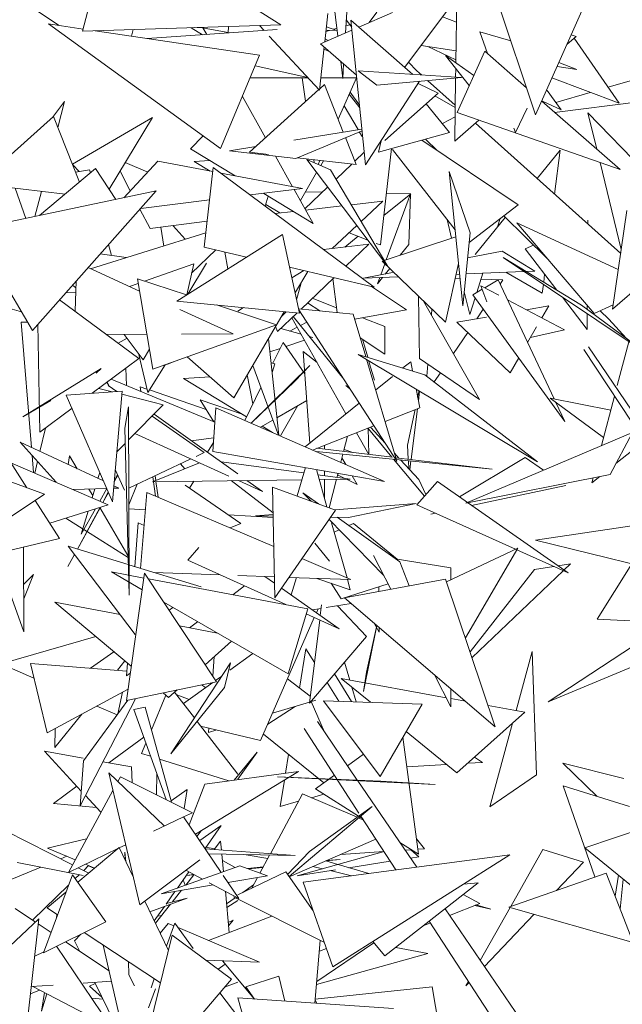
# Model space of a CAD drawing. Header units: millimetres. Extents: x -14485 to 13127, y -18923 to 3272.
# Tile 64 of 119: x 11004 to 11143, y 2315 to 2543. Entities that reach past the tile are written whole.
import ezdxf

# ---------------------------------------------------------------- set-up
doc = ezdxf.new("R2010")
doc.units = ezdxf.units.MM
doc.layers.add('G-IMPT', color=7, linetype='Continuous', lineweight=5)

# ---------------------------------------------------------------- blocks, each defined once
blk = doc.blocks.new('ÁRVORES ORNAMENTAIS - Pequeno e Médio Porte - Ipê-roxo-2865575-CORTE_CALÇADA')
at = {"layer": 'G-IMPT', "color": 253, "true_color": 0xaaaaaa}
for p, q in [((7283.57, 2561.18), (7278.19, 2540)), ((7305.79, 2553.01), (7324.03, 2541.46)), ((7335.34, 2554.16), (7337.15, 2538.84)), ((7382.89, 2520.69), (7371.81, 2553.72)), ((7352.65, 2531.66), (7368.04, 2552.25)), ((7396.6, 2551.45), (7382.89, 2520.69)), ((7339.4, 2546.86), (7338.95, 2539.62)), ((7364.67, 2547.74), (7364.46, 2532.66)), ((7266.87, 2545.24), (7272.78, 2541.33)), ((7334.89, 2544.08), (7334.17, 2537.55)), ((7342.03, 2540.96), (7349.81, 2544.33)), ((7344.39, 2541.98), (7346.23, 2544.38)), ((7361.39, 2543.35), (7364.59, 2542.09)), ((7310.08, 2512.92), (7270.33, 2541.69)), ((7270.33, 2541.69), (7278.3, 2540.51)), ((7324.03, 2541.46), (7278.19, 2540)), ((7311.86, 2539.59), (7311.92, 2541.08)), ((7319.05, 2541.31), (7320.12, 2540.15)), ((7339.05, 2541.25), (7339.96, 2541.5)), ((7340.38, 2540.95), (7339.14, 2542.61)), ((7340.22, 2542.54), (7354.51, 2530.03)), ((7340.22, 2542.54), (7343.57, 2509.14)), ((7281.08, 2540.1), (7319.11, 2534.45)), ((7289.89, 2540.38), (7289.49, 2538.85)), ((7293.11, 2538.31), (7323.17, 2540.36)), ((7303.31, 2540.8), (7305.91, 2539.18)), ((7305.91, 2540.79), (7303.96, 2540.82)), ((7305.44, 2540.87), (7311.86, 2539.7)), ((7306.88, 2539.25), (7305.97, 2540.77)), ((7321.34, 2538.84), (7332.95, 2526.38)), ((7333.17, 2537.12), (7340.45, 2540.27)), ((7334.44, 2539.97), (7335.24, 2540.19)), ((7336.91, 2540.16), (7334.46, 2540.21)), ((7334.55, 2541.01), (7336.91, 2540.16)), ((7336.13, 2540.44), (7336.93, 2540.66)), ((7377.15, 2537.8), (7369.97, 2539.82)), ((7369.97, 2539.82), (7371.75, 2534.83)), ((7390.15, 2537), (7392.23, 2538.79)), ((7391.12, 2539.17), (7392.23, 2538.79)), ((7333.17, 2537.12), (7341.49, 2529.84)), ((7334.25, 2538.24), (7334.97, 2537.89)), ((7364.5, 2535.45), (7356.43, 2536.7)), ((7402.19, 2523.35), (7391.8, 2538.41)), ((7310.08, 2512.92), (7319.11, 2534.45)), ((7334.04, 2536.36), (7332.95, 2526.38)), ((7335.33, 2535.23), (7333.99, 2535.85)), ((7357.97, 2536.47), (7364.47, 2533.37)), ((7368.59, 2529.73), (7362.08, 2534.35)), ((7367.56, 2527.47), (7362.08, 2534.35)), ((7364.73, 2521.19), (7371.13, 2535.37)), ((7380.8, 2526.92), (7371.13, 2535.37)), ((7330.26, 2529.27), (7318.09, 2532.02)), ((7337.84, 2533.04), (7338.31, 2529.09)), ((7338.51, 2532.45), (7338.31, 2529.09)), ((7355.42, 2530.85), (7353.54, 2532.84)), ((7388.27, 2532.77), (7392.45, 2531.12)), ((7341.91, 2530.82), (7346.19, 2527.52)), ((7341.91, 2530.82), (7365.79, 2529.31)), ((7356.48, 2529.9), (7355.42, 2530.85)), ((7364.44, 2531.38), (7364.41, 2529.4)), ((7392.45, 2531.12), (7387.85, 2531.84)), ((7399.64, 2527.06), (7408.67, 2529.67)), ((7316.9, 2529.19), (7330.3, 2529.22)), ((7329.72, 2523.86), (7328.97, 2529.22)), ((7334.08, 2527.67), (7332.98, 2526.68)), ((7333.26, 2529.23), (7341.55, 2529.25)), ((7334.08, 2527.67), (7338.42, 2516.69)), ((7341.5, 2529.25), (7337.25, 2519.67)), ((7356.08, 2528.43), (7343.57, 2509.14)), ((7346.19, 2527.52), (7365.79, 2529.31)), ((7355.75, 2527.91), (7360.35, 2525.7)), ((7364.32, 2522.88), (7357.94, 2528.6)), ((7364.41, 2529.19), (7364.21, 2514.6)), ((7386.68, 2529.21), (7402.19, 2523.35)), ((7332.81, 2526.53), (7316.73, 2512.03)), ((7342.25, 2522.32), (7339.81, 2525.45)), ((7342.19, 2522.92), (7340.03, 2525.95)), ((7348.01, 2514.73), (7360.35, 2525.7)), ((7388.79, 2521.8), (7385.57, 2526.33)), ((7387.54, 2523.56), (7395.53, 2525.87)), ((7271.23, 2520.08), (7273.99, 2523.75)), ((7272.46, 2517.79), (7273.99, 2523.75)), ((7320.43, 2515.36), (7315.11, 2524.91)), ((7357.57, 2523.23), (7363.01, 2516.63)), ((7364.31, 2522.39), (7359.63, 2525.05)), ((7402.42, 2508.04), (7384.31, 2523.86)), ((7384.47, 2523.86), (7388.79, 2521.8)), ((7406.75, 2523.68), (7387.29, 2521.25)), ((7341.85, 2517.26), (7338.62, 2522.76)), ((7364.73, 2521.19), (7402.42, 2508.04)), ((7380.94, 2522.2), (7378.24, 2516.57)), ((7414.16, 2501.31), (7395, 2521.12)), ((7397.05, 2512.73), (7395, 2521.12)), ((7271.47, 2520.3), (7254.03, 2504.71)), ((7271.47, 2520.3), (7277.47, 2505.15)), ((7294.36, 2520.05), (7275.85, 2509.25)), ((7294.36, 2520.05), (7284.34, 2503.51)), ((7364.28, 2520.18), (7361.36, 2518.64)), ((7364.21, 2514.6), (7369.8, 2519.43)), ((7402.56, 2488.66), (7368.98, 2518.72)), ((7327, 2514.8), (7342.74, 2517.4)), ((7327.45, 2510.61), (7342.78, 2517.02)), ((7342.8, 2515.64), (7342.14, 2516.75)), ((7346.57, 2512.03), (7363.01, 2516.63)), ((7377.86, 2517.63), (7378.24, 2516.57)), ((7303.15, 2512.86), (7306.05, 2515.84)), ((7338.93, 2515.41), (7341.39, 2509.18)), ((7346.57, 2512.03), (7347.16, 2514.67)), ((7356.59, 2514.83), (7378.85, 2499.85)), ((7360.1, 2512.47), (7357.45, 2515.07)), ((7303.15, 2512.86), (7313.43, 2506.58)), ((7312.1, 2512.33), (7318.19, 2513.34)), ((7327.45, 2510.61), (7312.1, 2512.33)), ((7316.73, 2512.03), (7321.17, 2511.51)), ((7341.09, 2509.96), (7343.28, 2512.05)), ((7347.03, 2490.62), (7349.61, 2512.88)), ((7364.29, 2494.09), (7349.81, 2512.64)), ((7383.23, 2505.96), (7388.55, 2512.48)), ((7387.28, 2502.33), (7388.55, 2512.48)), ((7295.55, 2509.97), (7287.69, 2501.52)), ((7288.05, 2509.63), (7293.23, 2507.47)), ((7295.55, 2509.97), (7308.28, 2507.56)), ((7307.62, 2510.13), (7303.95, 2509.91)), ((7307.68, 2507.67), (7303.95, 2509.91)), ((7326.73, 2504.06), (7322.78, 2511.13)), ((7327.78, 2510.75), (7341.39, 2509.18)), ((7329.98, 2510.34), (7348.75, 2485.6)), ((7329.98, 2510.34), (7335.51, 2508.01)), ((7331.73, 2509.6), (7331.63, 2510.31)), ((7333.02, 2510.15), (7332.62, 2509.23)), ((7333.21, 2508.98), (7333.84, 2510.05)), ((7336.79, 2505.85), (7340.4, 2509.3)), ((7402.69, 2489.59), (7397.8, 2509.65)), ((7281.19, 2508.25), (7268.25, 2497.43)), ((7277.36, 2507.6), (7275.91, 2509.09)), ((7276.56, 2507.46), (7279.74, 2508.01)), ((7279.99, 2507.25), (7279.74, 2508.01)), ((7281.19, 2508.25), (7285.9, 2501.15)), ((7286.84, 2507.65), (7289.2, 2503.14)), ((7308.39, 2508.51), (7306.27, 2490.1)), ((7308.39, 2508.51), (7345.54, 2480.87)), ((7310.15, 2507.2), (7328.98, 2503.63)), ((7328.51, 2500.87), (7332.26, 2507.34)), ((7348.75, 2485.6), (7335.51, 2508.01)), ((7367.73, 2493.43), (7362.91, 2507.56)), ((7362.91, 2507.56), (7366.1, 2476.52)), ((7254.03, 2504.71), (7274.13, 2502.35)), ((7252.9, 2494.2), (7295.19, 2503.1)), ((7265.07, 2496.76), (7262.57, 2503.71)), ((7266.58, 2470.89), (7295.19, 2503.1)), ((7267.18, 2497.21), (7268.67, 2503)), ((7328.98, 2503.63), (7316.92, 2502.16)), ((7320.05, 2502.54), (7331.46, 2495.57)), ((7331.46, 2495.57), (7327.09, 2503.4)), ((7329.57, 2498.96), (7334.81, 2503.97)), ((7329.67, 2502.87), (7333.59, 2502.8)), ((7347.82, 2497.43), (7354.02, 2502.43)), ((7353.96, 2502.46), (7348.37, 2487.18)), ((7348.41, 2502.53), (7354.02, 2502.43)), ((7353.96, 2502.46), (7353.58, 2490.72)), ((7307.53, 2501.01), (7291.62, 2499.07)), ((7320.39, 2499.58), (7321.08, 2501.91)), ((7340.31, 2499.88), (7347.57, 2500.71)), ((7342.58, 2496.05), (7347.57, 2500.71)), ((7291.43, 2498.87), (7293.77, 2494.39)), ((7323.79, 2498), (7320.5, 2499.97)), ((7322.69, 2497.87), (7326.9, 2498.35)), ((7329.73, 2498.68), (7338.11, 2499.63)), ((7367.51, 2491.2), (7378.85, 2499.85)), ((7400.66, 2475.76), (7427.21, 2498.92)), ((7404.01, 2498.57), (7400.66, 2475.76)), ((7293.77, 2494.39), (7306.96, 2496.08)), ((7362.43, 2496.47), (7363.46, 2492.15)), ((7368.9, 2488.4), (7375.89, 2496.97)), ((7374.72, 2496.7), (7374.11, 2494.78)), ((7385.57, 2487.47), (7375.53, 2497.32)), ((7396.4, 2474.76), (7378.54, 2495.74)), ((7402.01, 2484.93), (7378.54, 2495.74)), ((7394.95, 2496.32), (7394.94, 2495.48)), ((7252.9, 2494.2), (7266.58, 2470.89)), ((7279.99, 2485.13), (7306.65, 2493.38)), ((7296.93, 2490.37), (7296.26, 2494.71)), ((7301.92, 2491.92), (7299.1, 2495.07)), ((7335.89, 2489.8), (7341.55, 2495.09)), ((7339.78, 2493.43), (7344.08, 2491.76)), ((7367.73, 2493.43), (7366.1, 2476.52)), ((7324.41, 2493.03), (7299.94, 2477.66)), ((7328.31, 2474.85), (7324.41, 2493.03)), ((7338.78, 2490.14), (7341.86, 2492.62)), ((7346.05, 2490.99), (7347.03, 2490.62)), ((7347.91, 2487.03), (7364.46, 2492.48)), ((7284.86, 2488.16), (7284.19, 2490.72)), ((7308.97, 2489.46), (7303.37, 2484.06)), ((7316.07, 2487.8), (7306.27, 2490.1)), ((7311.04, 2488.98), (7311.75, 2485.08)), ((7333.86, 2489.56), (7344.31, 2490.8)), ((7339.02, 2485.72), (7344.31, 2490.8)), ((7351.61, 2488.25), (7353.58, 2490.72)), ((7375.16, 2489.2), (7367.17, 2487.63)), ((7382.68, 2484.59), (7375.16, 2489.2)), ((7380.47, 2489.72), (7382.38, 2490.59)), ((7380.47, 2489.72), (7387.83, 2480.17)), ((7282.25, 2488.53), (7288.24, 2487.69)), ((7362.03, 2472.81), (7347.4, 2486.86)), ((7375.43, 2487.68), (7408.97, 2465.22)), ((7375.43, 2487.68), (7393.5, 2476.73)), ((7291.34, 2479.96), (7279.45, 2485.38)), ((7292.52, 2482.26), (7303.86, 2486.27)), ((7302.28, 2479.13), (7303.86, 2486.27)), ((7302.5, 2479.27), (7306.84, 2486.42)), ((7345.54, 2480.87), (7326.03, 2485.45)), ((7329.3, 2484.69), (7326.56, 2483)), ((7327.42, 2479.68), (7330.22, 2484.47)), ((7349.81, 2484.23), (7343.09, 2482.91)), ((7348.03, 2486.26), (7347.09, 2483.69)), ((7348.15, 2483.9), (7349.16, 2485.17)), ((7362.03, 2472.81), (7365.09, 2486.31)), ((7380.2, 2484.49), (7366.81, 2483.92)), ((7375.99, 2484.31), (7384.43, 2479.44)), ((7382.68, 2484.59), (7380.67, 2484.51)), ((7276.43, 2475.31), (7276.71, 2482.29)), ((7294.45, 2461.91), (7290.85, 2482.81)), ((7302.16, 2479.06), (7290.85, 2482.81)), ((7328.69, 2475.81), (7336.24, 2483.05)), ((7336.04, 2482.86), (7337.03, 2474.98)), ((7351.16, 2483.25), (7343.09, 2482.91)), ((7346.34, 2481.63), (7347.51, 2483.09)), ((7346.86, 2483.07), (7346.34, 2481.63)), ((7364.32, 2482.91), (7365.44, 2482.87)), ((7365.34, 2483.86), (7364.53, 2483.82)), ((7370.7, 2484.08), (7369.27, 2479.6)), ((7370.26, 2482.71), (7375.35, 2482.54)), ((7374.21, 2482.59), (7371.14, 2480.73)), ((7374.21, 2482.59), (7387.21, 2455.04)), ((7375.35, 2482.54), (7374.69, 2481.57)), ((7384.76, 2482.03), (7384.98, 2483.86)), ((7274.28, 2479.56), (7276.6, 2479.63)), ((7275.87, 2481.35), (7276.64, 2480.68)), ((7289.02, 2481.02), (7291.03, 2481.73)), ((7327.65, 2477.93), (7328.69, 2481.85)), ((7344.98, 2481), (7353.05, 2475.62)), ((7366.41, 2479.79), (7367.66, 2474.54)), ((7370.54, 2480.37), (7368.4, 2479.07)), ((7374.37, 2479), (7370.24, 2481.17)), ((7370.24, 2481.17), (7371.59, 2477.5)), ((7384.43, 2479.44), (7384.69, 2481.48)), ((7264.08, 2475.16), (7251.39, 2478.84)), ((7291.21, 2464.37), (7272.85, 2477.96)), ((7328.31, 2474.85), (7299.94, 2477.66)), ((7336.89, 2476.11), (7331.28, 2478.3)), ((7355.86, 2478.73), (7356.07, 2464.36)), ((7357.01, 2477.63), (7369.96, 2454.93)), ((7368.89, 2478.4), (7367.66, 2474.54)), ((7368.4, 2479.07), (7389.67, 2449.83)), ((7389.57, 2470.98), (7376.41, 2477.92)), ((7389.08, 2478.54), (7394.8, 2471.12)), ((7312.96, 2470.1), (7300.66, 2475.71)), ((7322.97, 2472.16), (7309.12, 2476.75)), ((7313.13, 2455.31), (7324.79, 2475.2)), ((7315.4, 2476.13), (7314.06, 2475.3)), ((7325.22, 2475.15), (7324.12, 2474.06)), ((7340.7, 2474.62), (7328.09, 2475.87)), ((7350.8, 2440.69), (7328.14, 2475.64)), ((7332.98, 2475.39), (7330.18, 2477.24)), ((7341.04, 2473.47), (7353.05, 2475.62)), ((7358.93, 2475.79), (7358.83, 2474.45)), ((7370.79, 2475.78), (7369.31, 2473.58)), ((7380.78, 2475.62), (7385.92, 2476.54)), ((7384.32, 2473.75), (7385.92, 2476.54)), ((7408.97, 2465.22), (7393.5, 2476.73)), ((7394.83, 2476.6), (7394.83, 2475.75)), ((7396.4, 2474.76), (7400.82, 2476.8)), ((7399.84, 2473.45), (7397.84, 2475.42)), ((7323.25, 2470.59), (7327.74, 2474.9)), ((7339.06, 2451.57), (7326.58, 2473.78)), ((7338.55, 2459.59), (7326.87, 2474.06)), ((7340.7, 2474.62), (7343.62, 2464.82)), ((7348.03, 2471.78), (7342.85, 2473.79)), ((7364.72, 2472.76), (7371.53, 2473.97)), ((7394.82, 2474.7), (7394.8, 2471.12)), ((7403.82, 2469.05), (7399.84, 2473.45)), ((7265.48, 2472.77), (7263.97, 2472.76)), ((7263.97, 2472.76), (7266.36, 2443.82)), ((7268.31, 2447.37), (7267.81, 2472.28)), ((7294.45, 2461.91), (7322.97, 2472.16)), ((7323.25, 2470.59), (7322.79, 2471.79)), ((7324, 2471.31), (7328.69, 2470.01)), ((7327.8, 2471.6), (7326.09, 2470.73)), ((7330.02, 2472.74), (7328.55, 2471.98)), ((7348.01, 2465.4), (7348.03, 2471.78)), ((7377.01, 2461.09), (7364.72, 2472.76)), ((7381.05, 2468.09), (7383.12, 2471.68)), ((7389.57, 2470.98), (7381.7, 2469.21)), ((7283.7, 2469.93), (7293.06, 2469.99)), ((7286.41, 2467.93), (7288.45, 2469.08)), ((7292.19, 2464.11), (7287.79, 2469.96)), ((7301.03, 2470.03), (7312.96, 2470.1)), ((7321.13, 2468.95), (7323.53, 2446.65)), ((7325.15, 2467.16), (7329.47, 2468.62)), ((7330.55, 2469.5), (7331.4, 2469.27)), ((7348.01, 2465.4), (7342.32, 2469.18)), ((7344.08, 2464.68), (7342.86, 2468.83)), ((7367.19, 2470.42), (7363.9, 2465.55)), ((7404.45, 2468.25), (7401.78, 2458.13)), ((7292.19, 2464.11), (7293.65, 2466.56)), ((7321.46, 2465.92), (7323.88, 2466.73)), ((7324.53, 2468.05), (7322.18, 2463.29)), ((7324.53, 2468.05), (7329.55, 2460.87)), ((7332.38, 2463.45), (7329.19, 2466)), ((7329.19, 2466), (7330.68, 2444.81)), ((7434.59, 2404.73), (7394.07, 2466.47)), ((7436.46, 2405.92), (7395.15, 2467.08)), ((7291.21, 2464.37), (7280.41, 2456.35)), ((7291.08, 2465.59), (7293.24, 2456.54)), ((7313.13, 2455.31), (7302.34, 2464.74)), ((7341.91, 2465.34), (7383.36, 2440.53)), ((7341.91, 2465.34), (7357.31, 2460.64)), ((7343.8, 2464.21), (7350.8, 2440.69)), ((7345.63, 2459.38), (7344.3, 2463.91)), ((7369.96, 2454.93), (7356.07, 2464.36)), ((7377.01, 2461.09), (7378.99, 2464.51)), ((7282.46, 2462.06), (7264.39, 2450.87)), ((7282.46, 2462.06), (7281.33, 2460.96)), ((7288.34, 2458.15), (7288.18, 2462.12)), ((7297.24, 2462.91), (7293.24, 2456.54)), ((7297.68, 2462.99), (7299.38, 2463.68)), ((7330.69, 2462.73), (7317.11, 2449.45)), ((7317.51, 2462.78), (7323.44, 2446.69)), ((7321.73, 2463.41), (7322.59, 2463.18)), ((7321.97, 2461.14), (7322.59, 2463.18)), ((7327.25, 2459.15), (7330.69, 2462.73)), ((7352.24, 2462.19), (7354.03, 2463.64)), ((7354.44, 2461.52), (7354.03, 2463.64)), ((7357.98, 2463.06), (7357.78, 2460.28)), ((7284.81, 2459.62), (7308.76, 2449.64)), ((7307.64, 2460.11), (7301.52, 2459.78)), ((7316.07, 2450.94), (7301.52, 2459.78)), ((7316.25, 2460.63), (7317.52, 2453.88)), ((7327.25, 2459.15), (7317.14, 2449.43)), ((7345.92, 2457.1), (7349.81, 2460.24)), ((7383.36, 2440.53), (7357.31, 2460.64)), ((7360.9, 2461.08), (7359.48, 2458.97)), ((7287.33, 2456.86), (7274.42, 2455.92)), ((7284.99, 2456.69), (7281.92, 2457.47)), ((7283.82, 2458.88), (7284.21, 2458.13)), ((7286.08, 2456.77), (7284.13, 2458.13)), ((7287.33, 2456.86), (7285.07, 2431.28)), ((7291.52, 2457.83), (7293.06, 2457.31)), ((7291.52, 2457.83), (7291.67, 2456.76)), ((7293.61, 2457.12), (7306.74, 2452.62)), ((7319.4, 2457.67), (7315.65, 2450.08)), ((7339.98, 2457.38), (7339.04, 2458.13)), ((7356.1, 2453.01), (7355.25, 2457.35)), ((7355.63, 2455.43), (7355.95, 2456.94)), ((7264.39, 2450.87), (7270.84, 2454.71)), ((7285.07, 2431.28), (7274.42, 2455.92)), ((7296.84, 2453.67), (7287.27, 2456.11)), ((7305.39, 2454.84), (7308.48, 2449.76)), ((7305.39, 2454.84), (7315.28, 2451.42)), ((7329.99, 2454.7), (7323.1, 2450.69)), ((7356.09, 2456.85), (7355.8, 2454.54)), ((7400.29, 2452.47), (7386.23, 2455.23)), ((7398.61, 2446.11), (7386.23, 2455.23)), ((7401.14, 2455.7), (7398.13, 2444.28)), ((7275.74, 2452.88), (7268.31, 2447.37)), ((7288.82, 2453.19), (7287.93, 2448.25)), ((7288.82, 2453.19), (7288.91, 2409.71)), ((7296.84, 2453.67), (7288.83, 2445.6)), ((7308.28, 2442.9), (7308.99, 2452.98)), ((7347.98, 2436), (7308.99, 2452.98)), ((7323.92, 2446.48), (7327.96, 2453.52)), ((7329.65, 2443.98), (7342.14, 2454.05)), ((7356.1, 2453.01), (7348.08, 2449.85)), ((7353.29, 2444.34), (7355.03, 2452.59)), ((7355.58, 2452.81), (7354.11, 2441.05)), ((7387.59, 2454.23), (7389.67, 2449.83)), ((7306.3, 2442.66), (7294.26, 2451.06)), ((7294.7, 2451.51), (7314.06, 2437.71)), ((7322.16, 2450.15), (7319.3, 2448.49)), ((7269.58, 2448.32), (7268.32, 2442.91)), ((7287.93, 2448.25), (7288.91, 2409.71)), ((7322.1, 2447.27), (7319.71, 2448.72)), ((7345.52, 2448.84), (7331.34, 2443.24)), ((7344.31, 2442.22), (7344.22, 2448.33)), ((7349.67, 2441.58), (7344.23, 2448.1)), ((7348.18, 2444.74), (7344.69, 2448.51)), ((7257.04, 2447.4), (7265.32, 2434.52)), ((7312.02, 2437.17), (7290.28, 2447.06)), ((7303.3, 2445.38), (7308.5, 2446.08)), ((7339.42, 2446.43), (7338.51, 2442.89)), ((7344.31, 2442.22), (7341.48, 2447.24)), ((7405.26, 2447.31), (7366.78, 2430.96)), ((7405.26, 2447.31), (7400.12, 2437.62)), ((7272.06, 2435.78), (7263.72, 2445.04)), ((7263.72, 2445.04), (7283, 2436.08)), ((7288.02, 2444.78), (7286.1, 2442.84)), ((7308.43, 2445.01), (7307.04, 2442.71)), ((7349.81, 2441.56), (7332.32, 2443.63)), ((7334.08, 2444.32), (7334.09, 2443.42)), ((7338.63, 2443.34), (7340.63, 2442.64)), ((7353.29, 2444.34), (7353.46, 2441.13)), ((7407.95, 2445.32), (7401.44, 2440.11)), ((7266.51, 2441.94), (7266.84, 2438.02)), ((7274.85, 2439.87), (7275.15, 2441.87)), ((7275.15, 2441.87), (7276.89, 2438.92)), ((7303.19, 2441.19), (7288.85, 2434.44)), ((7306.3, 2442.66), (7304.43, 2441.77)), ((7308.28, 2442.9), (7347.98, 2436)), ((7332.17, 2442.88), (7372.87, 2438.84)), ((7338.35, 2442.27), (7337.87, 2440.4)), ((7338.13, 2441.43), (7339, 2439.91)), ((7357.2, 2432.57), (7350.07, 2441.1)), ((7351.29, 2441.39), (7350.27, 2442.48)), ((7372.87, 2438.84), (7350.57, 2441.47)), ((7355.87, 2436.44), (7351.7, 2440.94)), ((7380.49, 2441.5), (7365.3, 2432.41)), ((7384.71, 2438.58), (7380.49, 2441.5)), ((7261.63, 2440.25), (7284.07, 2430.61)), ((7267.76, 2440.55), (7267.14, 2437.89)), ((7285.73, 2438.74), (7287.83, 2433.96)), ((7305.19, 2440.28), (7294.34, 2435.92)), ((7301.82, 2438.92), (7300.82, 2440.08)), ((7310.19, 2440.47), (7329.3, 2437.94)), ((7327.75, 2432.62), (7329.67, 2439.18)), ((7332.22, 2438.74), (7334.66, 2430.1)), ((7353.48, 2440.77), (7353.58, 2438.91)), ((7354.06, 2440.71), (7353.81, 2438.67)), ((7256.55, 2437.71), (7269.36, 2433.05)), ((7282.15, 2438.04), (7281.73, 2436.67)), ((7286.32, 2437.4), (7285.48, 2435.86)), ((7286.28, 2437.48), (7285.49, 2436.02)), ((7294.39, 2437.05), (7295, 2432.61)), ((7295.08, 2436.22), (7294.92, 2437.3)), ((7332.57, 2437.5), (7340.03, 2436.51)), ((7340.03, 2436.51), (7332.87, 2436.42)), ((7334.11, 2438.41), (7334.11, 2437.3)), ((7334.11, 2436.44), (7334.13, 2431.96)), ((7336.86, 2436.47), (7335.17, 2429.91)), ((7337.22, 2437.87), (7336.97, 2436.92)), ((7337.12, 2437.48), (7338.79, 2436.68)), ((7339.15, 2436.5), (7341.64, 2435.3)), ((7340.49, 2437.3), (7341.64, 2435.3)), ((7355.87, 2436.44), (7357.52, 2432.93)), ((7366.78, 2430.96), (7400.12, 2437.62)), ((7397.73, 2437.15), (7395.85, 2435.65)), ((7396.17, 2436.83), (7395.85, 2435.65)), ((7275.97, 2434.09), (7283.75, 2434.34)), ((7279.66, 2434.21), (7280.54, 2432.71)), ((7281.01, 2434.25), (7280.38, 2432.2)), ((7282.14, 2431.44), (7283.76, 2434.32)), ((7285.35, 2434.39), (7286.54, 2434.43)), ((7285.4, 2434.96), (7286.54, 2434.43)), ((7290.76, 2435.34), (7288.86, 2430.57)), ((7328.84, 2436.37), (7294.34, 2435.92)), ((7295.66, 2432.33), (7295.12, 2435.93)), ((7314.74, 2426.29), (7301.92, 2435.09)), ((7302.91, 2434.41), (7303.88, 2436.04)), ((7312.53, 2436.16), (7322.22, 2428.72)), ((7319.77, 2433.64), (7314.19, 2436.18)), ((7316.17, 2436.2), (7319.77, 2433.64)), ((7336.65, 2429.37), (7322.11, 2434.69)), ((7322.58, 2409.1), (7322.11, 2434.69)), ((7360.24, 2435.95), (7355.44, 2430.61)), ((7360.24, 2435.95), (7390.38, 2414.84)), ((7389.85, 2435.04), (7368.11, 2430.44)), ((7247.89, 2418.66), (7269.36, 2433.05)), ((7284.12, 2433.49), (7282.84, 2431.14)), ((7284.15, 2433.43), (7282.89, 2431.12)), ((7293.06, 2433.44), (7291.53, 2415.9)), ((7293.06, 2433.44), (7322.36, 2420.92)), ((7331.04, 2431.42), (7329.12, 2433.38)), ((7329.12, 2433.38), (7332.72, 2430.81)), ((7267.2, 2431.6), (7272.87, 2422.78)), ((7270.61, 2426.3), (7284.07, 2430.61)), ((7282.24, 2430.02), (7276.99, 2420.36)), ((7282.3, 2430.04), (7277, 2420.36)), ((7277.84, 2423.77), (7281.15, 2429.68)), ((7282.14, 2429.99), (7288.67, 2418.89)), ((7288.86, 2429.65), (7292.71, 2429.41)), ((7336.51, 2429.42), (7355.32, 2430.86)), ((7339.61, 2427.65), (7355.32, 2430.86)), ((7378.28, 2420.31), (7355.44, 2430.61)), ((7274.27, 2427.47), (7278.3, 2424.93)), ((7279.46, 2429.13), (7277.84, 2423.77)), ((7311.89, 2428.25), (7322.24, 2427.62)), ((7318.13, 2428.01), (7322.22, 2428.33)), ((7322.23, 2427.94), (7318.13, 2428.01)), ((7336.65, 2429.37), (7322.58, 2409.1)), ((7339.61, 2427.65), (7335.51, 2427.72)), ((7337.06, 2427.69), (7351.47, 2417.37)), ((7359.74, 2428.67), (7358.7, 2428.45)), ((7290.24, 2416.3), (7291, 2426.43)), ((7292.4, 2425.83), (7291, 2426.43)), ((7312.28, 2425.23), (7314.74, 2426.29)), ((7347.8, 2414.28), (7335.16, 2427.21)), ((7335.7, 2426.4), (7339.3, 2413.67)), ((7339.72, 2425.79), (7340.83, 2426.29)), ((7350.93, 2418.02), (7340.83, 2426.29)), ((7405.17, 2425.74), (7382.88, 2422.42)), ((7252.7, 2418.04), (7272.87, 2422.78)), ((7278.44, 2424.84), (7288.69, 2418.37)), ((7336.31, 2424.24), (7337.52, 2424.79)), ((7264.53, 2420.82), (7264.61, 2401.24)), ((7288.73, 2416.76), (7274.88, 2421)), ((7274.88, 2421), (7290.34, 2400.61)), ((7305.02, 2420.73), (7302.47, 2417.79)), ((7331.89, 2421.72), (7335.28, 2417.53)), ((7378.82, 2420.56), (7362.27, 2412.82)), ((7366.65, 2399.85), (7378.82, 2420.56)), ((7382.88, 2422.42), (7411.66, 2415.36)), ((7276.31, 2419.12), (7274.78, 2416.3)), ((7276.32, 2419.11), (7274.78, 2416.3)), ((7349.43, 2411.08), (7345.44, 2418.9)), ((7390.38, 2414.84), (7378.59, 2420.17)), ((7259.02, 2416.58), (7264.61, 2401.24)), ((7305.59, 2411.59), (7288.89, 2416.71)), ((7325.16, 2407.52), (7302.47, 2417.79)), ((7328.86, 2418.14), (7340.19, 2413.29)), ((7363.28, 2416.03), (7350.45, 2418.1)), ((7353.66, 2411.87), (7351.47, 2417.37)), ((7363.28, 2416.03), (7363.29, 2413.3)), ((7382.64, 2415.64), (7387.11, 2416.32)), ((7388.06, 2416.47), (7390.94, 2416.91)), ((7390.94, 2416.91), (7389.45, 2415.5)), ((7405.13, 2416.96), (7397.1, 2404.16)), ((7264.57, 2412.27), (7266.84, 2414.46)), ((7264.58, 2408.82), (7266.84, 2414.46)), ((7291.96, 2410.96), (7284.86, 2415.06)), ((7284.86, 2415.06), (7292.35, 2413.66)), ((7292.51, 2414.78), (7288.31, 2385.35)), ((7292.51, 2414.78), (7309.12, 2389.71)), ((7309.99, 2414.39), (7294.66, 2414.94)), ((7322.49, 2413.93), (7314.06, 2414.24)), ((7320.31, 2414.01), (7322.51, 2412.46)), ((7340.19, 2413.29), (7325.85, 2413.81)), ((7326.37, 2409.75), (7327.63, 2413.75)), ((7382.64, 2415.64), (7367.75, 2396.59)), ((7389.28, 2415.34), (7368.19, 2395.3)), ((7293.38, 2413.46), (7330.22, 2406.57)), ((7315.59, 2411.85), (7312.92, 2409.81)), ((7332.36, 2413.58), (7340.06, 2410.97)), ((7337.96, 2408.82), (7335.67, 2412.46)), ((7337.96, 2408.82), (7348.81, 2412.3)), ((7362.06, 2413.43), (7338.7, 2409.08)), ((7339.4, 2413.32), (7340.06, 2410.97)), ((7346.65, 2410.56), (7346.64, 2411.53)), ((7362.06, 2413.43), (7373.58, 2379.32)), ((7324.13, 2411.33), (7337.46, 2401.95)), ((7373.58, 2379.32), (7338.7, 2409.08)), ((7286.86, 2405.21), (7271.8, 2408.08)), ((7271.8, 2408.08), (7289.44, 2393.29)), ((7325.73, 2391.49), (7296.94, 2408.09)), ((7299.04, 2406.88), (7298.17, 2406.24)), ((7333.12, 2405), (7333.42, 2407.49)), ((7334.46, 2406.84), (7340.25, 2407.76)), ((7343.79, 2400.19), (7337.07, 2407.25)), ((7319.32, 2376.15), (7331.73, 2404.54)), ((7325.73, 2391.49), (7330.22, 2406.57)), ((7337.46, 2401.95), (7329.87, 2405.39)), ((7331.23, 2406.33), (7333.32, 2406.66)), ((7332.21, 2405.64), (7332.6, 2406.55)), ((7309.37, 2400.92), (7300.58, 2402.59)), ((7304.76, 2403.58), (7302.9, 2402.15)), ((7330.63, 2384.78), (7332.99, 2403.97)), ((7346.22, 2402.67), (7343.08, 2387.47)), ((7346.18, 2402.7), (7343.83, 2391.93)), ((7346.72, 2401.17), (7345.59, 2403.2)), ((7397.1, 2404.16), (7413.72, 2403.33)), ((7281.28, 2400.13), (7259.38, 2393.86)), ((7343.79, 2400.19), (7330.63, 2384.78)), ((7346.72, 2401.17), (7346.71, 2402.25)), ((7410.73, 2401.46), (7385.76, 2385.03)), ((7312.57, 2399.08), (7306.52, 2393.64)), ((7280.03, 2392.81), (7285.44, 2396.64)), ((7308.25, 2391.02), (7308.6, 2395.51)), ((7317.54, 2396.21), (7312.25, 2392.4)), ((7328.33, 2388.24), (7329.81, 2397.27)), ((7329.81, 2397.27), (7331.78, 2394.15)), ((7378.36, 2383.04), (7382.09, 2396.69)), ((7383.11, 2368.19), (7382.09, 2396.69)), ((7266.94, 2390.52), (7259.38, 2393.86)), ((7266.12, 2393.88), (7270.01, 2377.88)), ((7266.12, 2393.88), (7288.43, 2392.16)), ((7286.25, 2392.4), (7287.97, 2394.52)), ((7288.34, 2391.03), (7288.57, 2394.02)), ((7298.56, 2373.03), (7312.34, 2394.09)), ((7312.34, 2394.09), (7310.97, 2388.4)), ((7339.93, 2390.1), (7338.71, 2394.24)), ((7407.96, 2394.29), (7385.76, 2385.03)), ((7289.21, 2391.7), (7288.34, 2391.03)), ((7310.34, 2391.02), (7308.92, 2390.01)), ((7340.33, 2385.1), (7336.42, 2391.56)), ((7343.83, 2391.93), (7343.08, 2387.47)), ((7363.31, 2383.92), (7359.53, 2391.31)), ((7288.31, 2385.35), (7309.12, 2389.71)), ((7308.26, 2389.53), (7301.47, 2384.65)), ((7305.63, 2388.98), (7306.6, 2388.34)), ((7325.52, 2390.34), (7330.82, 2386.38)), ((7334.69, 2389.54), (7337.43, 2385.2)), ((7362.24, 2386), (7337.94, 2390.47)), ((7337.94, 2390.47), (7344.7, 2384.95)), ((7270.01, 2377.88), (7288.68, 2387.97)), ((7286.35, 2382.32), (7287.42, 2387.29)), ((7297.45, 2386.57), (7294.11, 2378.62)), ((7296.79, 2387.12), (7298.07, 2386.04)), ((7300.03, 2387.8), (7298.07, 2386.04)), ((7298.56, 2373.03), (7310.97, 2388.4)), ((7299.44, 2387.28), (7304.01, 2381.35)), ((7299.84, 2386.76), (7302.83, 2385.62)), ((7341.42, 2385.06), (7340.42, 2388.45)), ((7363.31, 2388.09), (7363.31, 2383.92)), ((7277.63, 2361.05), (7290.44, 2385.79)), ((7278.4, 2371.46), (7288.61, 2385.41)), ((7286.15, 2382.04), (7281.5, 2384.09)), ((7322.06, 2382.41), (7330.65, 2384.99)), ((7330.85, 2385.05), (7332.11, 2385.42)), ((7331.04, 2385.1), (7334.11, 2378.06)), ((7346.96, 2367.78), (7333.84, 2385.32)), ((7356.67, 2384.55), (7333.84, 2385.32)), ((7346.96, 2367.78), (7356.67, 2384.55)), ((7366.72, 2385.18), (7363.31, 2385.81)), ((7380.38, 2382.67), (7371.93, 2384.22)), ((7271.79, 2374.53), (7277.99, 2382.19)), ((7290.04, 2383.28), (7292.68, 2383.81)), ((7290.04, 2383.28), (7297.49, 2362.49)), ((7292.68, 2383.81), (7298.75, 2361.86)), ((7327.32, 2383.99), (7320.98, 2379.93)), ((7380.38, 2382.67), (7364.7, 2368.62)), ((7304.63, 2380.55), (7314.06, 2368.32)), ((7341.68, 2366.97), (7332.44, 2380.51)), ((7372.29, 2360.79), (7377.57, 2380.15)), ((7271.84, 2378.87), (7271.79, 2374.53)), ((7319.32, 2376.15), (7305.46, 2379.47)), ((7307.25, 2377.97), (7307.33, 2379.02)), ((7307.25, 2377.97), (7309.23, 2378.57)), ((7333.94, 2366.34), (7319.96, 2377.62)), ((7342.06, 2359.37), (7329.36, 2378.9)), ((7352.98, 2378.19), (7364.7, 2368.62)), ((7284.24, 2370.97), (7292.32, 2376.91)), ((7292.82, 2375.53), (7291.82, 2373.15)), ((7355.79, 2349.87), (7352.22, 2376.87)), ((7269.41, 2373.64), (7278.3, 2372.04)), ((7269.41, 2373.64), (7277.88, 2364.43)), ((7291.82, 2373.15), (7293.9, 2372.49)), ((7313.24, 2366.96), (7318.53, 2373.44)), ((7318.53, 2373.44), (7314.06, 2367.16)), ((7325.09, 2368.56), (7325.8, 2372.91)), ((7339.41, 2370.31), (7343.08, 2372.97)), ((7277.63, 2361.05), (7278.4, 2371.46)), ((7282.89, 2371.21), (7289.51, 2370.02)), ((7295.99, 2371.83), (7312, 2366.79)), ((7353.12, 2370.03), (7362.3, 2370.58)), ((7367.22, 2370.88), (7370.65, 2371.08)), ((7370.65, 2371.08), (7368.77, 2372.27)), ((7397.13, 2363.22), (7389.17, 2370.9)), ((7403.32, 2367.34), (7389.17, 2370.9)), ((7297.1, 2356.37), (7284.24, 2368.66)), ((7291.38, 2338.15), (7284.24, 2368.66)), ((7289.51, 2370.02), (7289.61, 2366.43)), ((7295.26, 2363.6), (7295.33, 2368.51)), ((7304.26, 2354.47), (7328.07, 2368.97)), ((7306.45, 2366.03), (7328.07, 2368.97)), ((7383.11, 2368.19), (7372.29, 2360.79)), ((7286.35, 2366.64), (7286.96, 2367.75)), ((7303.57, 2359.45), (7286.96, 2367.75)), ((7306.45, 2366.03), (7302.8, 2356.62)), ((7359.66, 2365.94), (7323.27, 2367.74)), ((7323.27, 2367.74), (7347.12, 2366.75)), ((7323.82, 2360.89), (7324.83, 2366.99)), ((7332, 2364.94), (7336.38, 2368.11)), ((7355.4, 2346.88), (7341.78, 2366.82)), ((7359.66, 2365.94), (7347.12, 2366.75)), ((7271.45, 2361.56), (7276.86, 2365.54)), ((7274.89, 2345.64), (7285.2, 2364.54)), ((7302.36, 2364.83), (7298.67, 2362.16)), ((7301.69, 2360.39), (7302.36, 2364.83)), ((7321.58, 2349.95), (7329.04, 2363.78)), ((7341.63, 2358.38), (7329.04, 2363.78)), ((7331.07, 2362.91), (7333.94, 2363.71)), ((7332, 2364.94), (7341.97, 2358.62)), ((7389.29, 2365.65), (7404.58, 2360.91)), ((7389.29, 2365.65), (7396.6, 2344.59)), ((7281.39, 2360.62), (7271.45, 2361.56)), ((7278.84, 2363.39), (7282.38, 2359.54)), ((7323.82, 2360.89), (7328.12, 2362.09)), ((7303.57, 2359.45), (7301.54, 2358.47)), ((7345.11, 2360.88), (7325.91, 2344.7)), ((7345.11, 2360.88), (7330.61, 2350.46)), ((7394.28, 2351.3), (7420.72, 2360.33)), ((7301.54, 2358.48), (7294.55, 2355.17)), ((7301.54, 2358.48), (7310.24, 2345.63)), ((7343.12, 2357.74), (7341.97, 2358.23)), ((7342.24, 2358.46), (7342.94, 2358.01)), ((7350.6, 2346.24), (7342.5, 2358.68)), ((7260.38, 2355.24), (7275.86, 2347.41)), ((7305.59, 2355.28), (7304.62, 2353.92)), ((7310.18, 2356.47), (7305.26, 2352.99)), ((7306.48, 2351.18), (7310.18, 2356.47)), ((7270.08, 2351.28), (7279.12, 2353.39)), ((7310.09, 2352.84), (7308.57, 2350.94)), ((7310.28, 2350.81), (7310.09, 2352.84)), ((7345.98, 2353.33), (7325.95, 2344.64)), ((7351.49, 2352.59), (7355.79, 2349.87)), ((7357.24, 2351.1), (7355.33, 2353.37)), ((7276.48, 2348.55), (7270.08, 2351.28)), ((7286.35, 2351.16), (7274.89, 2345.64)), ((7286.63, 2351.39), (7277.08, 2343.36)), ((7286.63, 2351.39), (7289.86, 2344.64)), ((7288.14, 2352.02), (7286.67, 2351.31)), ((7288, 2348.53), (7287.94, 2350.36)), ((7288.16, 2348.19), (7287.94, 2350.36)), ((7306.54, 2351.09), (7327.33, 2349.52)), ((7306.67, 2351.45), (7308.69, 2351.08)), ((7330.61, 2350.46), (7325.57, 2345.18)), ((7347.85, 2350.46), (7327.78, 2344.87)), ((7347.84, 2350.48), (7337.9, 2349.82)), ((7354.17, 2350.9), (7352.72, 2350.8)), ((7355.91, 2349.28), (7354.03, 2350.89)), ((7357.24, 2351.1), (7355.65, 2351)), ((7377.13, 2337.75), (7384.58, 2350.97)), ((7393.98, 2348.05), (7384.58, 2350.97)), ((7409.73, 2338.72), (7394.28, 2351.3)), ((7263.08, 2347.97), (7278.3, 2344.91)), ((7273.13, 2348.79), (7274.53, 2349.38)), ((7305.26, 2348.58), (7291.38, 2338.15)), ((7307.34, 2349.92), (7327.33, 2349.52)), ((7310.75, 2345.81), (7310.37, 2349.86)), ((7310.51, 2348.4), (7313.44, 2346.77)), ((7316, 2349.74), (7320.97, 2348.84)), ((7319.18, 2345.5), (7321.41, 2349.64)), ((7329.19, 2343.39), (7376.9, 2349.73)), ((7337.7, 2348.64), (7334.37, 2348.29)), ((7337.18, 2347.49), (7334.41, 2348.3)), ((7337.7, 2348.64), (7334.57, 2348.38)), ((7376.9, 2349.73), (7336, 2323.85)), ((7349.29, 2348.24), (7339.73, 2346.74)), ((7355.91, 2349.28), (7353.97, 2348.97)), ((7393.98, 2348.05), (7387.74, 2341.48)), ((7241.52, 2335.65), (7268.52, 2346.88)), ((7277.18, 2346.74), (7279.63, 2345.5)), ((7279.58, 2347.22), (7278.43, 2346.11)), ((7280.97, 2346.63), (7278.83, 2347.54)), ((7280.92, 2346.59), (7279.52, 2347.17)), ((7314.56, 2347.16), (7296.32, 2340.7)), ((7300.08, 2342.03), (7302.7, 2345.77)), ((7302.01, 2346.14), (7305.88, 2344.09)), ((7325.14, 2345.8), (7314.06, 2340.48)), ((7314.56, 2347.16), (7320.9, 2344.88)), ((7316.34, 2346.52), (7319.94, 2346.92)), ((7319.87, 2346.78), (7316.57, 2346.44)), ((7325.14, 2345.8), (7331.5, 2336.77)), ((7336.63, 2346.26), (7327.78, 2344.87)), ((7331.43, 2347.02), (7333.61, 2346.49)), ((7335.4, 2346.06), (7340.34, 2344.87)), ((7344.31, 2345.4), (7337.22, 2347.48)), ((7399.21, 2345.51), (7376.7, 2337.6)), ((7399.21, 2345.51), (7405.41, 2329.46)), ((7269.14, 2327.06), (7275.84, 2345.11)), ((7283.57, 2334.25), (7275.84, 2345.11)), ((7277.39, 2345.09), (7276.48, 2344.21)), ((7301.42, 2343.95), (7301.91, 2342.68)), ((7303.93, 2345.12), (7302.02, 2342.72)), ((7302.11, 2344.94), (7303.9, 2345.14)), ((7303.92, 2345.12), (7302.11, 2344.94)), ((7307.44, 2343.26), (7314.31, 2339.62)), ((7310.71, 2344.94), (7314.31, 2339.62)), ((7311.79, 2343.33), (7320.9, 2344.88)), ((7317.31, 2342.04), (7318.63, 2344.5)), ((7329.19, 2343.39), (7336, 2323.85)), ((7348.04, 2326.35), (7369.61, 2343.21)), ((7366.2, 2342.96), (7369.61, 2343.21)), ((7402.04, 2344.98), (7401.28, 2340.17)), ((7403.11, 2344.11), (7402.44, 2337.16)), ((7274.96, 2342.73), (7266.62, 2334.63)), ((7274.33, 2341.05), (7270.03, 2337.43)), ((7296.32, 2340.7), (7308.39, 2342.75)), ((7297.49, 2338.34), (7299.53, 2341.25)), ((7301.05, 2341.51), (7298.89, 2338.8)), ((7312.08, 2331.76), (7311.18, 2341.28)), ((7315.2, 2341.03), (7317.71, 2342.78)), ((7292.55, 2339.03), (7298.02, 2327.62)), ((7302.32, 2339.68), (7293.74, 2336.56)), ((7297.58, 2338.47), (7302.32, 2339.68)), ((7311.45, 2338.41), (7313.43, 2339.79)), ((7314.06, 2339.12), (7311.53, 2337.53)), ((7313.03, 2339.99), (7334.06, 2329.42)), ((7369.99, 2338.5), (7366.17, 2340.52)), ((7262.61, 2337.29), (7267.28, 2334.19)), ((7272.41, 2335.86), (7270.03, 2337.43)), ((7294.76, 2334.43), (7297.1, 2337.78)), ((7298.48, 2338.28), (7295, 2333.93)), ((7401.26, 2279.68), (7361.97, 2337.24)), ((7363.01, 2335.72), (7369.99, 2338.5)), ((7368.82, 2338.03), (7372.58, 2337.13)), ((7372.58, 2337.13), (7369.11, 2338.14)), ((7370.11, 2325.32), (7376.99, 2337.52)), ((7405.41, 2329.46), (7376.7, 2337.6)), ((7268.09, 2334.95), (7244.17, 2312.43)), ((7264.93, 2306.87), (7268.09, 2334.95)), ((7269.14, 2327.06), (7283.57, 2334.25)), ((7272.26, 2335.95), (7272.12, 2335.09)), ((7295.56, 2335.57), (7296.39, 2335.66)), ((7307.26, 2329.92), (7321.91, 2335.52)), ((7311.86, 2334.07), (7312.99, 2334.59)), ((7312.99, 2334.59), (7311.94, 2333.28)), ((7395.85, 2276.62), (7358.31, 2334.38)), ((7382.49, 2335.96), (7371.06, 2323.93)), ((7267.95, 2333.74), (7270.9, 2331.79)), ((7296.17, 2320.11), (7278.58, 2331.77)), ((7296.11, 2331.61), (7297.96, 2333.87)), ((7297.55, 2328.6), (7299.52, 2333.93)), ((7297.96, 2333.87), (7299.29, 2333.31)), ((7303.75, 2328.03), (7299.52, 2333.93)), ((7300.26, 2332.89), (7319.04, 2324.92)), ((7356.94, 2333.31), (7358.58, 2333.96)), ((7274.21, 2329.59), (7284.31, 2322.87)), ((7276.31, 2329.87), (7277.81, 2331.38)), ((7276.31, 2329.87), (7277.51, 2327.39)), ((7298.88, 2331.12), (7289.85, 2294.44)), ((7312.61, 2320.98), (7298.88, 2331.12)), ((7331.85, 2315.45), (7333.13, 2329.89)), ((7345.25, 2329.71), (7348.04, 2326.35)), ((7269.25, 2327.33), (7267.12, 2326.29)), ((7272.18, 2328.58), (7284.86, 2309.86)), ((7286.79, 2311.96), (7282.95, 2328.87)), ((7345.51, 2329.39), (7332.29, 2320.46)), ((7332.91, 2327.43), (7334.54, 2328.05)), ((7357.95, 2326.88), (7350.56, 2328.32)), ((7288.85, 2322), (7288.76, 2325.03)), ((7306.7, 2325.35), (7319.04, 2324.92)), ((7310.49, 2325.21), (7317.9, 2316.4)), ((7332.23, 2319.78), (7357.95, 2326.88)), ((7309.5, 2323.28), (7311.14, 2324.44)), ((7278.3, 2320.06), (7284.85, 2320.49)), ((7288.85, 2322), (7290.17, 2319.42)), ((7312.61, 2320.98), (7289.85, 2294.44)), ((7294.01, 2319.01), (7294.76, 2321.04)), ((7323.51, 2321.66), (7315.92, 2319.18)), ((7323.51, 2321.66), (7324.92, 2315.92)), ((7366.8, 2319.44), (7367.36, 2320.45)), ((7268.25, 2318.47), (7266.13, 2317.56)), ((7266.32, 2319.27), (7271.36, 2319.6)), ((7266.68, 2319.29), (7284.86, 2309.86)), ((7279.78, 2319.4), (7281.1, 2320)), ((7279.78, 2319.4), (7282.67, 2316.78)), ((7280.99, 2320.24), (7285.54, 2310.86)), ((7295.04, 2318.73), (7293.45, 2314.37)), ((7311, 2319.1), (7314.06, 2320.26)), ((7315.92, 2319.18), (7317.95, 2316.4)), ((7358.98, 2319.25), (7331.93, 2316.36)), ((7358.98, 2319.25), (7360.58, 2309.68)), ((7367.52, 2320.2), (7366.8, 2319.44)), ((7269.36, 2317.9), (7268.67, 2313.6)), ((7269.93, 2317.6), (7268.67, 2313.6)), ((7280.3, 2316.59), (7282.86, 2316.39)), ((7309.88, 2317.79), (7316.04, 2309.76)), ((7318.43, 2301.39), (7314.08, 2316.66)), ((7350.05, 2314.21), (7314.08, 2316.66)), ((7331.91, 2316.13), (7332.29, 2315.42))]:
    blk.add_line(p, q, dxfattribs=at)

msp = doc.modelspace()

# ---------------------------------------------------------------- block references
at = {"layer": 'G-IMPT', "color": 253, "true_color": 0xaaaaaa}
msp.add_blockref('ÁRVORES ORNAMENTAIS - Pequeno e Médio Porte - Ipê-roxo-2865575-CORTE_CALÇADA', (3740.319, 0), dxfattribs=at)

doc.saveas('drawing.dxf')
